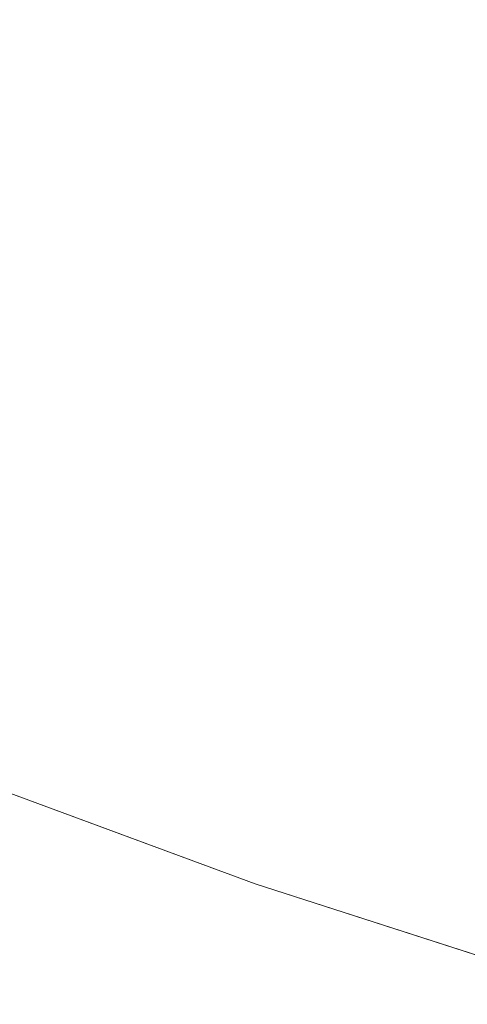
# Model space of a CAD drawing. Header units: centimetres. Extents: x -44.1 to 45.2, y 4.2 to 6.
# Tile 26 of 256: x -44.0087 to -43.998, y 4.2108 to 4.2344. Entities that reach past the tile are written whole.
import ezdxf

# ---------------------------------------------------------------- set-up
doc = ezdxf.new("R2010")
doc.units = ezdxf.units.CM
doc.header["$LTSCALE"] = 2.54
doc.layers.add('Lucido design-1', color=7, linetype='Continuous')

# ---------------------------------------------------------------- blocks, each defined once
blk = doc.blocks.new('Gruppo-4-1')
at = {"color": 7, "linetype": 'Continuous', "lineweight": 9}
for points, invisible_edges in [([(-44.008367, 4.235581, -2276.267604), (-44.011314, 4.237074, -2276.267604), (-44.013009, 4.235915, -2276.270043), (-44.010007, 4.234395, -2276.270043)], 15), ([(-44.010007, 4.234395, -2276.974297), (-44.013009, 4.235915, -2276.974297), (-44.011314, 4.237074, -2276.976736), (-44.008367, 4.235581, -2276.976736)], 15), ([(-44.008367, 4.235581, -2276.267604), (-44.005321, 4.234123, -2276.267604), (-44.003678, 4.23538, -2276.26523), (-44.006666, 4.236811, -2276.26523)], 15), ([(-44.006666, 4.236811, -2276.979109), (-44.003678, 4.23538, -2276.979109), (-44.005321, 4.234123, -2276.976736), (-44.008367, 4.235581, -2276.976736)], 15), ([(-43.998961, 4.235313, -2276.262924), (-44.001982, 4.236679, -2276.262924), (-44.003678, 4.23538, -2276.26523), (-44.000595, 4.233987, -2276.26523)], 15), ([(-44.000595, 4.233987, -2276.979109), (-44.003678, 4.23538, -2276.979109), (-44.001982, 4.236679, -2276.981416), (-43.998961, 4.235313, -2276.981416)], 15), ([(-43.998961, 4.235313, -2276.262924), (-43.995847, 4.233987, -2276.262924), (-43.99423, 4.23538, -2276.260685), (-43.997278, 4.236679, -2276.260685)], 15), ([(-43.997278, 4.236679, -2276.983655), (-43.99423, 4.23538, -2276.983655), (-43.995847, 4.233987, -2276.981416), (-43.998961, 4.235313, -2276.981416)], 15), ([(-44.010007, 4.234395, -2276.270043), (-44.006906, 4.232909, -2276.270043), (-44.005321, 4.234123, -2276.267604), (-44.008367, 4.235581, -2276.267604)], 15), ([(-44.008367, 4.235581, -2276.976736), (-44.005321, 4.234123, -2276.976736), (-44.006906, 4.232909, -2276.974297), (-44.010007, 4.234395, -2276.974297)], 15), ([(-44.000595, 4.233987, -2276.26523), (-44.003678, 4.23538, -2276.26523), (-44.005321, 4.234123, -2276.267604), (-44.002178, 4.232702, -2276.267604)], 15), ([(-44.002178, 4.232702, -2276.976736), (-44.005321, 4.234123, -2276.976736), (-44.003678, 4.23538, -2276.979109), (-44.000595, 4.233987, -2276.979109)], 15), ([(-44.000595, 4.233987, -2276.26523), (-43.997418, 4.232633, -2276.26523), (-43.995847, 4.233987, -2276.262924), (-43.998961, 4.235313, -2276.262924)], 15), ([(-43.998961, 4.235313, -2276.981416), (-43.995847, 4.233987, -2276.981416), (-43.997418, 4.232633, -2276.979109), (-44.000595, 4.233987, -2276.979109)], 15), ([(-44.011585, 4.233254, -2276.272546), (-44.00843, 4.231743, -2276.272546), (-44.006906, 4.232909, -2276.270043), (-44.010007, 4.234395, -2276.270043)], 15), ([(-44.010007, 4.234395, -2276.974297), (-44.006906, 4.232909, -2276.974297), (-44.00843, 4.231743, -2276.971794), (-44.011585, 4.233254, -2276.971794)], 15), ([(-44.002178, 4.232702, -2276.267604), (-44.005321, 4.234123, -2276.267604), (-44.006906, 4.232909, -2276.270043), (-44.003705, 4.231463, -2276.270043)], 15), ([(-44.003705, 4.231463, -2276.974297), (-44.006906, 4.232909, -2276.974297), (-44.005321, 4.234123, -2276.976736), (-44.002178, 4.232702, -2276.976736)], 15), ([(-44.002178, 4.232702, -2276.267604), (-43.998939, 4.231322, -2276.267604), (-43.997418, 4.232633, -2276.26523), (-44.000595, 4.233987, -2276.26523)], 15), ([(-44.000595, 4.233987, -2276.979109), (-43.997418, 4.232633, -2276.979109), (-43.998939, 4.231322, -2276.976736), (-44.002178, 4.232702, -2276.976736)], 15), ([(-44.013096, 4.232161, -2276.275111), (-44.009889, 4.230626, -2276.275111), (-44.00843, 4.231743, -2276.272546), (-44.011585, 4.233254, -2276.272546)], 15), ([(-44.011585, 4.233254, -2276.971794), (-44.00843, 4.231743, -2276.971794), (-44.009889, 4.230626, -2276.969229), (-44.013096, 4.232161, -2276.969229)], 15), ([(-44.003705, 4.231463, -2276.270043), (-44.006906, 4.232909, -2276.270043), (-44.00843, 4.231743, -2276.272546), (-44.005173, 4.230271, -2276.272546)], 15), ([(-44.005173, 4.230271, -2276.971794), (-44.00843, 4.231743, -2276.971794), (-44.006906, 4.232909, -2276.974297), (-44.003705, 4.231463, -2276.974297)], 15), ([(-44.003705, 4.231463, -2276.270043), (-44.000407, 4.230058, -2276.270043), (-43.998939, 4.231322, -2276.267604), (-44.002178, 4.232702, -2276.267604)], 15), ([(-44.002178, 4.232702, -2276.976736), (-43.998939, 4.231322, -2276.976736), (-44.000407, 4.230058, -2276.974297), (-44.003705, 4.231463, -2276.974297)], 15), ([(-43.994149, 4.231322, -2276.26523), (-43.997418, 4.232633, -2276.26523), (-43.998939, 4.231322, -2276.267604), (-43.995607, 4.229986, -2276.267604)], 15), ([(-43.995607, 4.229986, -2276.976736), (-43.998939, 4.231322, -2276.976736), (-43.997418, 4.232633, -2276.979109), (-43.994149, 4.231322, -2276.979109)], 15), ([(-44.005173, 4.230271, -2276.272546), (-44.00843, 4.231743, -2276.272546), (-44.009889, 4.230626, -2276.275111), (-44.00658, 4.22913, -2276.275111)], 15), ([(-44.00658, 4.22913, -2276.969229), (-44.009889, 4.230626, -2276.969229), (-44.00843, 4.231743, -2276.971794), (-44.005173, 4.230271, -2276.971794)], 15), ([(-44.005173, 4.230271, -2276.272546), (-44.001818, 4.228841, -2276.272546), (-44.000407, 4.230058, -2276.270043), (-44.003705, 4.231463, -2276.270043)], 15), ([(-44.003705, 4.231463, -2276.974297), (-44.000407, 4.230058, -2276.974297), (-44.001818, 4.228841, -2276.971794), (-44.005173, 4.230271, -2276.971794)], 15), ([(-43.995607, 4.229986, -2276.267604), (-43.998939, 4.231322, -2276.267604), (-44.000407, 4.230058, -2276.270043), (-43.997013, 4.228697, -2276.270043)], 15), ([(-43.997013, 4.228697, -2276.974297), (-44.000407, 4.230058, -2276.974297), (-43.998939, 4.231322, -2276.976736), (-43.995607, 4.229986, -2276.976736)], 15), ([(-44.00658, 4.22913, -2276.275111), (-44.009889, 4.230626, -2276.275111), (-44.01128, 4.229561, -2276.277736), (-44.00792, 4.228042, -2276.277736)], 15), ([(-44.00792, 4.228042, -2276.966604), (-44.01128, 4.229561, -2276.966604), (-44.009889, 4.230626, -2276.969229), (-44.00658, 4.22913, -2276.969229)], 15), ([(-44.00658, 4.22913, -2276.275111), (-44.00317, 4.227677, -2276.275111), (-44.001818, 4.228841, -2276.272546), (-44.005173, 4.230271, -2276.272546)], 15), ([(-44.005173, 4.230271, -2276.971794), (-44.001818, 4.228841, -2276.971794), (-44.00317, 4.227677, -2276.969229), (-44.00658, 4.22913, -2276.969229)], 15), ([(-43.997013, 4.228697, -2276.270043), (-44.000407, 4.230058, -2276.270043), (-44.001818, 4.228841, -2276.272546), (-43.998366, 4.227457, -2276.272546)], 15), ([(-43.998366, 4.227457, -2276.971794), (-44.001818, 4.228841, -2276.971794), (-44.000407, 4.230058, -2276.974297), (-43.997013, 4.228697, -2276.974297)], 15), ([(-44.00792, 4.228042, -2276.277736), (-44.01128, 4.229561, -2276.277736), (-44.0126, 4.22855, -2276.280418), (-44.009192, 4.22701, -2276.280418)], 15), ([(-44.009192, 4.22701, -2276.963922), (-44.0126, 4.22855, -2276.963922), (-44.01128, 4.229561, -2276.966604), (-44.00792, 4.228042, -2276.966604)], 15), ([(-44.00792, 4.228042, -2276.277736), (-44.004458, 4.226567, -2276.277736), (-44.00317, 4.227677, -2276.275111), (-44.00658, 4.22913, -2276.275111)], 15), ([(-44.00658, 4.22913, -2276.969229), (-44.00317, 4.227677, -2276.969229), (-44.004458, 4.226567, -2276.966604), (-44.00792, 4.228042, -2276.966604)], 15), ([(-43.998366, 4.227457, -2276.272546), (-44.001818, 4.228841, -2276.272546), (-44.00317, 4.227677, -2276.275111), (-43.999661, 4.22627, -2276.275111)], 15), ([(-43.999661, 4.22627, -2276.969229), (-44.00317, 4.227677, -2276.969229), (-44.001818, 4.228841, -2276.971794), (-43.998366, 4.227457, -2276.971794)], 15), ([(-43.998366, 4.227457, -2276.272546), (-43.994818, 4.226121, -2276.272546), (-43.993526, 4.227384, -2276.270043), (-43.997013, 4.228697, -2276.270043)], 15), ([(-43.997013, 4.228697, -2276.974297), (-43.993526, 4.227384, -2276.974297), (-43.994818, 4.226121, -2276.971794), (-43.998366, 4.227457, -2276.971794)], 15), ([(-44.009192, 4.22701, -2276.280418), (-44.00568, 4.225514, -2276.280418), (-44.004458, 4.226567, -2276.277736), (-44.00792, 4.228042, -2276.277736)], 15), ([(-44.00792, 4.228042, -2276.966604), (-44.004458, 4.226567, -2276.966604), (-44.00568, 4.225514, -2276.963922), (-44.009192, 4.22701, -2276.963922)], 15), ([(-43.999661, 4.22627, -2276.275111), (-44.00317, 4.227677, -2276.275111), (-44.004458, 4.226567, -2276.277736), (-44.000895, 4.225138, -2276.277736)], 15), ([(-44.000895, 4.225138, -2276.966604), (-44.004458, 4.226567, -2276.966604), (-44.00317, 4.227677, -2276.969229), (-43.999661, 4.22627, -2276.969229)], 15), ([(-43.999661, 4.22627, -2276.275111), (-43.996055, 4.224913, -2276.275111), (-43.994818, 4.226121, -2276.272546), (-43.998366, 4.227457, -2276.272546)], 15), ([(-43.998366, 4.227457, -2276.971794), (-43.994818, 4.226121, -2276.971794), (-43.996055, 4.224913, -2276.969229), (-43.999661, 4.22627, -2276.969229)], 15), ([(-44.010391, 4.226037, -2276.283155), (-44.006833, 4.22452, -2276.283155), (-44.00568, 4.225514, -2276.280418), (-44.009192, 4.22701, -2276.280418)], 15), ([(-44.009192, 4.22701, -2276.963922), (-44.00568, 4.225514, -2276.963922), (-44.006833, 4.22452, -2276.961185), (-44.010391, 4.226037, -2276.961185)], 15), ([(-44.000895, 4.225138, -2276.277736), (-44.004458, 4.226567, -2276.277736), (-44.00568, 4.225514, -2276.280418), (-44.002066, 4.224065, -2276.280418)], 15), ([(-44.002066, 4.224065, -2276.963922), (-44.00568, 4.225514, -2276.963922), (-44.004458, 4.226567, -2276.966604), (-44.000895, 4.225138, -2276.966604)], 15), ([(-44.000895, 4.225138, -2276.277736), (-43.997234, 4.22376, -2276.277736), (-43.996055, 4.224913, -2276.275111), (-43.999661, 4.22627, -2276.275111)], 15), ([(-43.999661, 4.22627, -2276.969229), (-43.996055, 4.224913, -2276.969229), (-43.997234, 4.22376, -2276.966604), (-44.000895, 4.225138, -2276.966604)], 15), ([(-44.011515, 4.225124, -2276.285944), (-44.007913, 4.223589, -2276.285944), (-44.006833, 4.22452, -2276.283155), (-44.010391, 4.226037, -2276.283155)], 15), ([(-44.010391, 4.226037, -2276.961185), (-44.006833, 4.22452, -2276.961185), (-44.007913, 4.223589, -2276.958396), (-44.011515, 4.225124, -2276.958396)], 15), ([(-44.002066, 4.224065, -2276.280418), (-44.00568, 4.225514, -2276.280418), (-44.006833, 4.22452, -2276.283155), (-44.003171, 4.223052, -2276.283155)], 15), ([(-44.003171, 4.223052, -2276.961185), (-44.006833, 4.22452, -2276.961185), (-44.00568, 4.225514, -2276.963922), (-44.002066, 4.224065, -2276.963922)], 15), ([(-44.012561, 4.224275, -2276.288781), (-44.008918, 4.222723, -2276.288781), (-44.007913, 4.223589, -2276.285944), (-44.011515, 4.225124, -2276.285944)], 15), ([(-44.011515, 4.225124, -2276.958396), (-44.007913, 4.223589, -2276.958396), (-44.008918, 4.222723, -2276.955559), (-44.012561, 4.224275, -2276.955559)], 15), ([(-44.002066, 4.224065, -2276.280418), (-43.998353, 4.222667, -2276.280418), (-43.997234, 4.22376, -2276.277736), (-44.000895, 4.225138, -2276.277736)], 15), ([(-44.000895, 4.225138, -2276.966604), (-43.997234, 4.22376, -2276.966604), (-43.998353, 4.222667, -2276.963922), (-44.002066, 4.224065, -2276.963922)], 15), ([(-44.003171, 4.223052, -2276.283155), (-44.006833, 4.22452, -2276.283155), (-44.007913, 4.223589, -2276.285944), (-44.004206, 4.222103, -2276.285944)], 15), ([(-44.004206, 4.222103, -2276.958396), (-44.007913, 4.223589, -2276.958396), (-44.006833, 4.22452, -2276.961185), (-44.003171, 4.223052, -2276.961185)], 15), ([(-44.003171, 4.223052, -2276.283155), (-43.999408, 4.221636, -2276.283155), (-43.998353, 4.222667, -2276.280418), (-44.002066, 4.224065, -2276.280418)], 15), ([(-44.002066, 4.224065, -2276.963922), (-43.998353, 4.222667, -2276.963922), (-43.999408, 4.221636, -2276.961185), (-44.003171, 4.223052, -2276.961185)], 15), ([(-43.993477, 4.222435, -2276.277736), (-43.997234, 4.22376, -2276.277736), (-43.998353, 4.222667, -2276.280418), (-43.994542, 4.221323, -2276.280418)], 15), ([(-43.994542, 4.221323, -2276.963922), (-43.998353, 4.222667, -2276.963922), (-43.997234, 4.22376, -2276.966604), (-43.993477, 4.222435, -2276.966604)], 15), ([(-44.004206, 4.222103, -2276.285944), (-44.007913, 4.223589, -2276.285944), (-44.008918, 4.222723, -2276.288781), (-44.00517, 4.22122, -2276.288781)], 15), ([(-44.00517, 4.22122, -2276.955559), (-44.008918, 4.222723, -2276.955559), (-44.007913, 4.223589, -2276.958396), (-44.004206, 4.222103, -2276.958396)], 15), ([(-44.004206, 4.222103, -2276.285944), (-44.000397, 4.220669, -2276.285944), (-43.999408, 4.221636, -2276.283155), (-44.003171, 4.223052, -2276.283155)], 15), ([(-44.003171, 4.223052, -2276.961185), (-43.999408, 4.221636, -2276.961185), (-44.000397, 4.220669, -2276.958396), (-44.004206, 4.222103, -2276.958396)], 15), ([(-44.00517, 4.22122, -2276.288781), (-44.008918, 4.222723, -2276.288781), (-44.009846, 4.221924, -2276.291665), (-44.006058, 4.220406, -2276.291665)], 15), ([(-44.006058, 4.220406, -2276.952675), (-44.009846, 4.221924, -2276.952675), (-44.008918, 4.222723, -2276.955559), (-44.00517, 4.22122, -2276.955559)], 15), ([(-43.994542, 4.221323, -2276.280418), (-43.998353, 4.222667, -2276.280418), (-43.999408, 4.221636, -2276.283155), (-43.995547, 4.220274, -2276.283155)], 15), ([(-43.995547, 4.220274, -2276.961185), (-43.999408, 4.221636, -2276.961185), (-43.998353, 4.222667, -2276.963922), (-43.994542, 4.221323, -2276.963922)], 15), ([(-44.00517, 4.22122, -2276.288781), (-44.001318, 4.21977, -2276.288781), (-44.000397, 4.220669, -2276.285944), (-44.004206, 4.222103, -2276.285944)], 15), ([(-44.004206, 4.222103, -2276.958396), (-44.000397, 4.220669, -2276.958396), (-44.001318, 4.21977, -2276.955559), (-44.00517, 4.22122, -2276.955559)], 15), ([(-44.006058, 4.220406, -2276.291665), (-44.009846, 4.221924, -2276.291665), (-44.010693, 4.221194, -2276.29459), (-44.00687, 4.219661, -2276.29459)], 15), ([(-44.00687, 4.219661, -2276.94975), (-44.010693, 4.221194, -2276.94975), (-44.009846, 4.221924, -2276.952675), (-44.006058, 4.220406, -2276.952675)], 15), ([(-43.995547, 4.220274, -2276.283155), (-43.999408, 4.221636, -2276.283155), (-44.000397, 4.220669, -2276.285944), (-43.996489, 4.21929, -2276.285944)], 15), ([(-43.996489, 4.21929, -2276.958396), (-44.000397, 4.220669, -2276.958396), (-43.999408, 4.221636, -2276.961185), (-43.995547, 4.220274, -2276.961185)], 15), ([(-44.00687, 4.219661, -2276.29459), (-44.010693, 4.221194, -2276.29459), (-44.011458, 4.220535, -2276.297555), (-44.007603, 4.21899, -2276.297555)], 15), ([(-44.007603, 4.21899, -2276.946785), (-44.011458, 4.220535, -2276.946785), (-44.010693, 4.221194, -2276.94975), (-44.00687, 4.219661, -2276.94975)], 15), ([(-44.006058, 4.220406, -2276.291665), (-44.002167, 4.21894, -2276.291665), (-44.001318, 4.21977, -2276.288781), (-44.00517, 4.22122, -2276.288781)], 15), ([(-44.00517, 4.22122, -2276.955559), (-44.001318, 4.21977, -2276.955559), (-44.002167, 4.21894, -2276.952675), (-44.006058, 4.220406, -2276.952675)], 15), ([(-43.996489, 4.21929, -2276.285944), (-44.000397, 4.220669, -2276.285944), (-44.001318, 4.21977, -2276.288781), (-43.997365, 4.218376, -2276.288781)], 15), ([(-43.997365, 4.218376, -2276.955559), (-44.001318, 4.21977, -2276.955559), (-44.000397, 4.220669, -2276.958396), (-43.996489, 4.21929, -2276.958396)], 15), ([(-44.007603, 4.21899, -2276.297555), (-44.011458, 4.220535, -2276.297555), (-44.012137, 4.219949, -2276.300554), (-44.008255, 4.218393, -2276.300554)], 15), ([(-44.008255, 4.218393, -2276.943786), (-44.012137, 4.219949, -2276.943786), (-44.011458, 4.220535, -2276.946785), (-44.007603, 4.21899, -2276.946785)], 15), ([(-44.00687, 4.219661, -2276.29459), (-44.002942, 4.218182, -2276.29459), (-44.002167, 4.21894, -2276.291665), (-44.006058, 4.220406, -2276.291665)], 15), ([(-44.006058, 4.220406, -2276.952675), (-44.002167, 4.21894, -2276.952675), (-44.002942, 4.218182, -2276.94975), (-44.00687, 4.219661, -2276.94975)], 15), ([(-44.008255, 4.218393, -2276.300554), (-44.012137, 4.219949, -2276.300554), (-44.012731, 4.219438, -2276.303583), (-44.008823, 4.217871, -2276.303583)], 15), ([(-44.008823, 4.217871, -2276.940757), (-44.012731, 4.219438, -2276.940757), (-44.012137, 4.219949, -2276.943786), (-44.008255, 4.218393, -2276.943786)], 15), ([(-44.007603, 4.21899, -2276.297555), (-44.003642, 4.217498, -2276.297555), (-44.002942, 4.218182, -2276.29459), (-44.00687, 4.219661, -2276.29459)], 15), ([(-44.00687, 4.219661, -2276.94975), (-44.002942, 4.218182, -2276.94975), (-44.003642, 4.217498, -2276.946785), (-44.007603, 4.21899, -2276.946785)], 15), ([(-43.997365, 4.218376, -2276.288781), (-44.001318, 4.21977, -2276.288781), (-44.002167, 4.21894, -2276.291665), (-43.998173, 4.217531, -2276.291665)], 15), ([(-43.998173, 4.217531, -2276.952675), (-44.002167, 4.21894, -2276.952675), (-44.001318, 4.21977, -2276.955559), (-43.997365, 4.218376, -2276.955559)], 15), ([(-44.008255, 4.218393, -2276.300554), (-44.004265, 4.21689, -2276.300554), (-44.003642, 4.217498, -2276.297555), (-44.007603, 4.21899, -2276.297555)], 15), ([(-44.007603, 4.21899, -2276.946785), (-44.003642, 4.217498, -2276.946785), (-44.004265, 4.21689, -2276.943786), (-44.008255, 4.218393, -2276.943786)], 15), ([(-43.998173, 4.217531, -2276.291665), (-44.002167, 4.21894, -2276.291665), (-44.002942, 4.218182, -2276.29459), (-43.998911, 4.21676, -2276.29459)], 15), ([(-43.998911, 4.21676, -2276.94975), (-44.002942, 4.218182, -2276.94975), (-44.002167, 4.21894, -2276.952675), (-43.998173, 4.217531, -2276.952675)], 15), ([(-44.008823, 4.217871, -2276.303583), (-44.004808, 4.21636, -2276.303583), (-44.004265, 4.21689, -2276.300554), (-44.008255, 4.218393, -2276.300554)], 15), ([(-44.008255, 4.218393, -2276.943786), (-44.004265, 4.21689, -2276.943786), (-44.004808, 4.21636, -2276.940757), (-44.008823, 4.217871, -2276.940757)], 15), ([(-43.998173, 4.217531, -2276.291665), (-43.994081, 4.216182, -2276.291665), (-43.993314, 4.21704, -2276.288781), (-43.997365, 4.218376, -2276.288781)], 15), ([(-43.997365, 4.218376, -2276.955559), (-43.993314, 4.21704, -2276.955559), (-43.994081, 4.216182, -2276.952675), (-43.998173, 4.217531, -2276.952675)], 15), ([(-43.998911, 4.21676, -2276.29459), (-44.002942, 4.218182, -2276.29459), (-44.003642, 4.217498, -2276.297555), (-43.999578, 4.216065, -2276.297555)], 15), ([(-43.999578, 4.216065, -2276.946785), (-44.003642, 4.217498, -2276.946785), (-44.002942, 4.218182, -2276.94975), (-43.998911, 4.21676, -2276.94975)], 15), ([(-44.009307, 4.217428, -2276.30664), (-44.00527, 4.215908, -2276.30664), (-44.004808, 4.21636, -2276.303583), (-44.008823, 4.217871, -2276.303583)], 15), ([(-44.008823, 4.217871, -2276.940757), (-44.004808, 4.21636, -2276.940757), (-44.00527, 4.215908, -2276.9377), (-44.009307, 4.217428, -2276.9377)], 15), ([(-43.998911, 4.21676, -2276.29459), (-43.994781, 4.215399, -2276.29459), (-43.994081, 4.216182, -2276.291665), (-43.998173, 4.217531, -2276.291665)], 15), ([(-43.998173, 4.217531, -2276.952675), (-43.994081, 4.216182, -2276.952675), (-43.994781, 4.215399, -2276.94975), (-43.998911, 4.21676, -2276.94975)], 15), ([(-44.009705, 4.217063, -2276.309719), (-44.00565, 4.215537, -2276.309719), (-44.00527, 4.215908, -2276.30664), (-44.009307, 4.217428, -2276.30664)], 15), ([(-44.009307, 4.217428, -2276.9377), (-44.00527, 4.215908, -2276.9377), (-44.00565, 4.215537, -2276.934621), (-44.009705, 4.217063, -2276.934621)], 15), ([(-43.999578, 4.216065, -2276.297555), (-44.003642, 4.217498, -2276.297555), (-44.004265, 4.21689, -2276.300554), (-44.00017, 4.215446, -2276.300554)], 15), ([(-44.00017, 4.215446, -2276.943786), (-44.004265, 4.21689, -2276.943786), (-44.003642, 4.217498, -2276.946785), (-43.999578, 4.216065, -2276.946785)], 15), ([(-44.010015, 4.216779, -2276.312816), (-44.005946, 4.215247, -2276.312816), (-44.00565, 4.215537, -2276.309719), (-44.009705, 4.217063, -2276.309719)], 15), ([(-44.009705, 4.217063, -2276.934621), (-44.00565, 4.215537, -2276.934621), (-44.005946, 4.215247, -2276.931524), (-44.010015, 4.216779, -2276.931524)], 15), ([(-44.00017, 4.215446, -2276.300554), (-44.004265, 4.21689, -2276.300554), (-44.004808, 4.21636, -2276.303583), (-44.000687, 4.214906, -2276.303583)], 15), ([(-44.000687, 4.214906, -2276.940757), (-44.004808, 4.21636, -2276.940757), (-44.004265, 4.21689, -2276.943786), (-44.00017, 4.215446, -2276.943786)], 15), ([(-44.010371, 4.216452, -2276.319046), (-44.01139, 4.216793, -2276.32217), (-44.006314, 4.214914, -2276.32217)], 9), ([(-44.006314, 4.214914, -2276.32217), (-44.01139, 4.216793, -2276.32217), (-44.01139, 4.216793, -2276.92217), (-44.003077, 4.213717, -2276.92217)], 10), ([(-44.01139, 4.216793, -2276.92217), (-44.010371, 4.216452, -2276.925294), (-44.006287, 4.214914, -2276.925294)], 11), ([(-44.006287, 4.214914, -2276.925294), (-44.003077, 4.213717, -2276.92217), (-44.01139, 4.216793, -2276.92217)], 9), ([(-44.010238, 4.216575, -2276.315926), (-44.006159, 4.215039, -2276.315926), (-44.005946, 4.215247, -2276.312816), (-44.010015, 4.216779, -2276.312816)], 15), ([(-44.010015, 4.216779, -2276.931524), (-44.005946, 4.215247, -2276.931524), (-44.006159, 4.215039, -2276.928414), (-44.010238, 4.216575, -2276.928414)], 15), ([(-43.999578, 4.216065, -2276.297555), (-43.995413, 4.214692, -2276.297555), (-43.994781, 4.215399, -2276.29459), (-43.998911, 4.21676, -2276.29459)], 15), ([(-43.998911, 4.21676, -2276.94975), (-43.994781, 4.215399, -2276.94975), (-43.995413, 4.214692, -2276.946785), (-43.999578, 4.216065, -2276.946785)], 15), ([(-44.010371, 4.216452, -2276.319046), (-44.006287, 4.214914, -2276.319046), (-44.006159, 4.215039, -2276.315926), (-44.010238, 4.216575, -2276.315926)], 15), ([(-44.010238, 4.216575, -2276.928414), (-44.006159, 4.215039, -2276.928414), (-44.006287, 4.214914, -2276.925294), (-44.010371, 4.216452, -2276.925294)], 15), ([(-44.006314, 4.214914, -2276.32217), (-44.006287, 4.214914, -2276.319046), (-44.010371, 4.216452, -2276.319046)], 11), ([(-44.000687, 4.214906, -2276.303583), (-44.004808, 4.21636, -2276.303583), (-44.00527, 4.215908, -2276.30664), (-44.001127, 4.214447, -2276.30664)], 15), ([(-44.001127, 4.214447, -2276.9377), (-44.00527, 4.215908, -2276.9377), (-44.004808, 4.21636, -2276.940757), (-44.000687, 4.214906, -2276.940757)], 15), ([(-44.001127, 4.214447, -2276.30664), (-44.00527, 4.215908, -2276.30664), (-44.00565, 4.215537, -2276.309719), (-44.001489, 4.214069, -2276.309719)], 15), ([(-44.001489, 4.214069, -2276.934621), (-44.00565, 4.215537, -2276.934621), (-44.00527, 4.215908, -2276.9377), (-44.001127, 4.214447, -2276.9377)], 15), ([(-44.00017, 4.215446, -2276.300554), (-43.995974, 4.214063, -2276.300554), (-43.995413, 4.214692, -2276.297555), (-43.999578, 4.216065, -2276.297555)], 15), ([(-43.999578, 4.216065, -2276.946785), (-43.995413, 4.214692, -2276.946785), (-43.995974, 4.214063, -2276.943786), (-44.00017, 4.215446, -2276.943786)], 15), ([(-44.001489, 4.214069, -2276.309719), (-44.00565, 4.215537, -2276.309719), (-44.005946, 4.215247, -2276.312816), (-44.001771, 4.213774, -2276.312816)], 15), ([(-44.001771, 4.213774, -2276.931524), (-44.005946, 4.215247, -2276.931524), (-44.00565, 4.215537, -2276.934621), (-44.001489, 4.214069, -2276.934621)], 15), ([(-44.000687, 4.214906, -2276.303583), (-43.996465, 4.213514, -2276.303583), (-43.995974, 4.214063, -2276.300554), (-44.00017, 4.215446, -2276.300554)], 15), ([(-44.00017, 4.215446, -2276.943786), (-43.995974, 4.214063, -2276.943786), (-43.996465, 4.213514, -2276.940757), (-44.000687, 4.214906, -2276.940757)], 15), ([(-44.001771, 4.213774, -2276.312816), (-44.005946, 4.215247, -2276.312816), (-44.006159, 4.215039, -2276.315926), (-44.001974, 4.213563, -2276.315926)], 15), ([(-44.001974, 4.213563, -2276.928414), (-44.006159, 4.215039, -2276.928414), (-44.005946, 4.215247, -2276.931524), (-44.001771, 4.213774, -2276.931524)], 15), ([(-44.001974, 4.213563, -2276.315926), (-44.006159, 4.215039, -2276.315926), (-44.006287, 4.214914, -2276.319046), (-44.002095, 4.213436, -2276.319046)], 15), ([(-44.002095, 4.213436, -2276.925294), (-44.006287, 4.214914, -2276.925294), (-44.006159, 4.215039, -2276.928414), (-44.001974, 4.213563, -2276.928414)], 15), ([(-44.006287, 4.214914, -2276.319046), (-44.006314, 4.214914, -2276.32217), (-44.003077, 4.213717, -2276.32217)], 9), ([(-44.003077, 4.213717, -2276.92217), (-44.003077, 4.213717, -2276.32217), (-44.006314, 4.214914, -2276.32217)], 9), ([(-44.003077, 4.213717, -2276.32217), (-44.002095, 4.213436, -2276.319046), (-44.006287, 4.214914, -2276.319046)], 11), ([(-44.003077, 4.213717, -2276.92217), (-44.006287, 4.214914, -2276.925294), (-44.002095, 4.213436, -2276.925294)], 11), ([(-44.001127, 4.214447, -2276.30664), (-43.996882, 4.213047, -2276.30664), (-43.996465, 4.213514, -2276.303583), (-44.000687, 4.214906, -2276.303583)], 15), ([(-44.000687, 4.214906, -2276.940757), (-43.996465, 4.213514, -2276.940757), (-43.996882, 4.213047, -2276.9377), (-44.001127, 4.214447, -2276.9377)], 15), ([(-44.001489, 4.214069, -2276.309719), (-43.997225, 4.212663, -2276.309719), (-43.996882, 4.213047, -2276.30664), (-44.001127, 4.214447, -2276.30664)], 15), ([(-44.001127, 4.214447, -2276.9377), (-43.996882, 4.213047, -2276.9377), (-43.997225, 4.212663, -2276.934621), (-44.001489, 4.214069, -2276.934621)], 15), ([(-44.001771, 4.213774, -2276.312816), (-43.997493, 4.212364, -2276.312816), (-43.997225, 4.212663, -2276.309719), (-44.001489, 4.214069, -2276.309719)], 15), ([(-44.001489, 4.214069, -2276.934621), (-43.997225, 4.212663, -2276.934621), (-43.997493, 4.212364, -2276.931524), (-44.001771, 4.213774, -2276.931524)], 15), ([(-44.001974, 4.213563, -2276.315926), (-43.997685, 4.212149, -2276.315926), (-43.997493, 4.212364, -2276.312816), (-44.001771, 4.213774, -2276.312816)], 15), ([(-44.001771, 4.213774, -2276.931524), (-43.997493, 4.212364, -2276.931524), (-43.997685, 4.212149, -2276.928414), (-44.001974, 4.213563, -2276.928414)], 15), ([(-44.002095, 4.213436, -2276.319046), (-44.003077, 4.213717, -2276.32217), (-43.997824, 4.212023, -2276.32217)], 9), ([(-43.997824, 4.212023, -2276.32217), (-44.003077, 4.213717, -2276.32217), (-44.003077, 4.213717, -2276.92217), (-43.994139, 4.210834, -2276.92217)], 10), ([(-44.003077, 4.213717, -2276.92217), (-44.002095, 4.213436, -2276.925294), (-43.9978, 4.21202, -2276.925294)], 11), ([(-43.9978, 4.21202, -2276.925294), (-43.994139, 4.210834, -2276.92217), (-44.003077, 4.213717, -2276.92217)], 9), ([(-44.002095, 4.213436, -2276.319046), (-43.9978, 4.21202, -2276.319046), (-43.997685, 4.212149, -2276.315926), (-44.001974, 4.213563, -2276.315926)], 15), ([(-44.001974, 4.213563, -2276.928414), (-43.997685, 4.212149, -2276.928414), (-43.9978, 4.21202, -2276.925294), (-44.002095, 4.213436, -2276.925294)], 15), ([(-43.997824, 4.212023, -2276.32217), (-43.9978, 4.21202, -2276.319046), (-44.002095, 4.213436, -2276.319046)], 11)]:
    blk.add_3dface(points, dxfattribs=dict(at, invisible_edges=invisible_edges))
blk = doc.blocks.new('Gruppo-5-1')
at = {"color": 7}
blk.add_blockref('Gruppo-4-1', (0, 0), dxfattribs=at)

msp = doc.modelspace()

# ---------------------------------------------------------------- block references
at = {"layer": 'Lucido design-1', "color": 7}
msp.add_blockref('Gruppo-5-1', (0, 0), dxfattribs=at)

doc.saveas('drawing.dxf')
